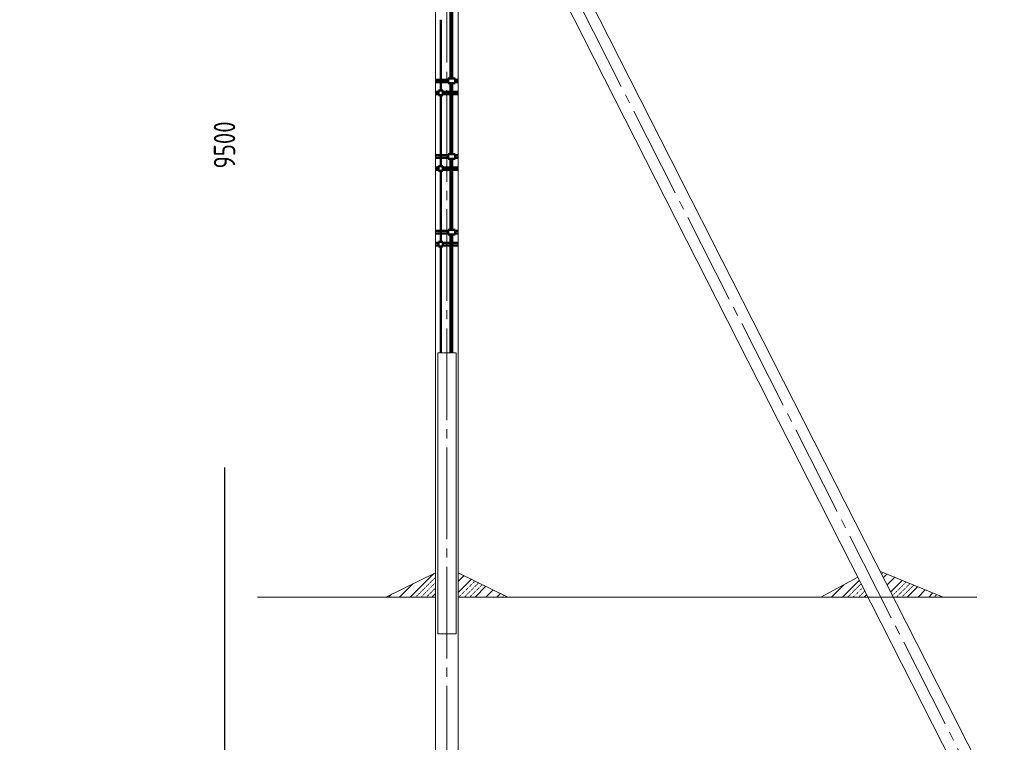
# Model space of a CAD drawing. Header units: millimetres. Extents: x 0 to 630, y 0 to 297.
# Tile 2 of 8: x 0 to 161, y 111 to 229. Entities that reach past the tile are written whole.
import ezdxf

# ---------------------------------------------------------------- set-up
doc = ezdxf.new("R2010")
doc.units = ezdxf.units.MM
for name, pattern in [('K5LT32802', [0]), ('K5LT32806', [0]), ('K5LT_AXLED', [19.5, 15, -1.5, 1.5, -1.5]), ('K5LT_BASIC', [0]), ('K5LT_REINFORCED', [0]), ('K5LT_THIN', [0]), ('K5LT_THIN_INCLUDED_TO_HATCHING', [0])]:
    doc.linetypes.add(name, pattern=pattern)
doc.layers.add('Системный слой', color=7, linetype='Continuous')
doc.styles.add('KDIMTEXTSTYLE', font='GOST_AU.SHX', dxfattribs={"width": 0.96, "oblique": 15, "height": 5})
doc.dimstyles.new('KDIMSTYLE (0.02)', dxfattribs={"dimtxt": 5, "dimasz": 1, "dimexe": 2, "dimexo": 0, "dimgap": 1, "dimtad": 1, "dimlfac": 50, "dimtxsty": 'KDIMTEXTSTYLE', "dimsah": 1, "dimcen": 0, "dimdle": 1, "dimadec": 0, "dimazin": 0, "dimtfac": 0.667, "dimtmove": 0, "dimatfit": 3, "dimfxl": 1, "dimtvp": 1, "dimtolj": 1, "dimtzin": 0, "dimarcsym": 0})

# ---------------------------------------------------------------- blocks, each defined once
blk = doc.blocks.new('U11')
at = {"layer": 'Системный слой', "color": 7, "linetype": 'K5LT_THIN_INCLUDED_TO_HATCHING', "lineweight": 18}
for p, q in [((71.4, 174.62), (68.4, 174.62)), ((68.4, 174.62), (68.4, 128.62)), ((71.4, 128.62), (71.4, 174.62)), ((68.4, 128.62), (71.4, 128.62))]:
    blk.add_line(p, q, dxfattribs=at)
blk = doc.blocks.new('U17')
at = {"layer": 'Системный слой', "color": 7, "linetype": 'K5LT_BASIC', "lineweight": 50}
for p, q in [((70.13, 219.47), (71.23, 219.47)), ((70.13, 218.71), (70.13, 219.47)), ((71.23, 219.47), (71.23, 218.71)), ((71.23, 218.71), (70.13, 218.71))]:
    blk.add_line(p, q, dxfattribs=at)
blk = doc.blocks.new('U18')
at = {"layer": 'Системный слой', "color": 7, "linetype": 'K5LT_BASIC', "lineweight": 50}
for p, q in [((69.26, 217.5), (68.54, 217.5)), ((68.54, 217.5), (68.54, 216.74)), ((69.26, 216.74), (69.26, 217.5)), ((68.54, 216.74), (69.26, 216.74))]:
    blk.add_line(p, q, dxfattribs=at)
blk = doc.blocks.new('U19')
at = {"layer": 'Системный слой', "color": 7, "linetype": 'K5LT_BASIC', "lineweight": 50}
for p, q in [((70.13, 207.1), (71.23, 207.1)), ((70.13, 206.34), (70.13, 207.1)), ((71.23, 206.34), (70.13, 206.34)), ((71.23, 207.1), (71.23, 206.34))]:
    blk.add_line(p, q, dxfattribs=at)
blk = doc.blocks.new('U20')
at = {"layer": 'Системный слой', "color": 7, "linetype": 'K5LT_BASIC', "lineweight": 50}
for p, q in [((69.26, 205.13), (68.54, 205.13)), ((68.54, 205.13), (68.54, 204.37)), ((69.26, 204.37), (69.26, 205.13)), ((68.54, 204.37), (69.26, 204.37))]:
    blk.add_line(p, q, dxfattribs=at)
blk = doc.blocks.new('U21')
at = {"layer": 'Системный слой', "color": 7, "linetype": 'K5LT_BASIC', "lineweight": 50}
for p, q in [((70.13, 194.73), (71.23, 194.73)), ((70.13, 193.97), (70.13, 194.73)), ((71.23, 193.97), (70.13, 193.97)), ((71.23, 194.73), (71.23, 193.97))]:
    blk.add_line(p, q, dxfattribs=at)
blk = doc.blocks.new('U22')
at = {"layer": 'Системный слой', "color": 7, "linetype": 'K5LT_BASIC', "lineweight": 50}
for p, q in [((69.26, 192.76), (68.54, 192.76)), ((68.54, 192.76), (68.54, 192)), ((68.54, 192), (69.26, 192)), ((69.26, 192), (69.26, 192.76))]:
    blk.add_line(p, q, dxfattribs=at)
blk = doc.blocks.new('U25')
at = {"layer": 'Системный слой', "color": 7, "linetype": 'K5LT32802', "lineweight": 9}
for p, q in [((63.9, 134.62), (67.78, 138.49)), ((71.74, 137.15), (72.72, 138.13)), ((71.74, 135.38), (73.91, 137.55)), ((62.14, 134.62), (64.31, 136.78)), ((74.51, 134.62), (76.28, 136.39)), ((76.28, 134.62), (77.47, 135.8)), ((60.37, 134.62), (60.83, 135.08)), ((67.44, 134.62), (68.04, 135.21)), ((78.05, 134.62), (78.65, 135.22))]:
    blk.add_line(p, q, dxfattribs=at)
at = {"layer": 'Системный слой', "color": 7, "linetype": 'K5LT32806', "lineweight": 18}
for p, q in [((67.12, 136.95), (67.13, 136.96)), ((67.16, 136.98), (67.16, 136.99)), ((67.19, 137.02), (67.2, 137.03)), ((67.23, 137.05), (67.24, 137.06)), ((67.26, 137.09), (67.27, 137.1)), ((67.3, 137.13), (67.31, 137.13)), ((67.33, 137.16), (67.34, 137.17)), ((67.37, 137.2), (67.38, 137.2)), ((67.4, 137.23), (67.41, 137.24)), ((67.44, 137.27), (67.45, 137.27)), ((67.48, 137.3), (67.48, 137.31)), ((67.51, 137.34), (67.52, 137.34)), ((67.55, 137.37), (67.55, 137.38)), ((67.58, 137.41), (67.59, 137.42)), ((67.62, 137.44), (67.62, 137.45)), ((67.65, 137.48), (67.66, 137.49)), ((67.69, 137.51), (67.69, 137.52)), ((67.72, 137.55), (67.73, 137.56)), ((67.76, 137.59), (67.77, 137.59)), ((67.79, 137.62), (67.8, 137.63)), ((67.83, 137.66), (67.84, 137.66)), ((67.86, 137.69), (67.87, 137.7)), ((67.9, 137.73), (67.91, 137.73)), ((67.94, 137.76), (67.94, 137.77)), ((67.97, 137.8), (67.98, 137.8)), ((68.01, 137.83), (68.01, 137.84)), ((68.02, 136.97), (68.03, 136.97)), ((74.19, 136.95), (74.2, 136.96)), ((74.23, 136.98), (74.24, 136.99)), ((74.26, 137.02), (74.27, 137.03)), ((74.3, 137.05), (74.31, 137.06)), ((74.33, 137.09), (74.34, 137.1)), ((74.37, 137.13), (74.38, 137.13)), ((74.41, 137.16), (74.41, 137.17)), ((74.44, 137.2), (74.45, 137.2)), ((74.48, 137.23), (74.48, 137.24)), ((75.09, 136.97), (75.1, 136.97)), ((65.53, 135.36), (65.54, 135.36)), ((65.57, 135.39), (65.57, 135.4)), ((65.6, 135.43), (65.61, 135.44)), ((65.64, 135.46), (65.64, 135.47)), ((65.67, 135.5), (65.68, 135.51)), ((65.71, 135.53), (65.71, 135.54)), ((65.74, 135.57), (65.75, 135.58)), ((65.78, 135.61), (65.79, 135.61)), ((65.81, 135.64), (65.82, 135.65)), ((65.85, 135.68), (65.86, 135.68)), ((65.88, 135.71), (65.89, 135.72)), ((65.92, 135.75), (65.93, 135.75)), ((65.96, 135.78), (65.96, 135.79)), ((65.99, 135.82), (66, 135.82)), ((66.03, 135.85), (66.03, 135.86)), ((66.06, 135.89), (66.07, 135.9)), ((66.1, 135.92), (66.1, 135.93)), ((66.13, 135.96), (66.14, 135.97)), ((66.17, 135.99), (66.17, 136)), ((66.2, 136.03), (66.21, 136.04)), ((66.24, 136.07), (66.25, 136.07)), ((66.27, 136.1), (66.28, 136.11)), ((66.31, 136.14), (66.32, 136.14)), ((66.34, 136.17), (66.35, 136.18)), ((66.38, 136.21), (66.39, 136.21)), ((66.4, 135.34), (66.4, 135.35)), ((66.42, 136.24), (66.42, 136.25)), ((66.43, 135.38), (66.44, 135.38)), ((66.45, 136.28), (66.46, 136.28)), ((66.47, 135.41), (66.48, 135.42)), ((66.49, 136.31), (66.49, 136.32)), ((66.5, 135.45), (66.51, 135.45)), ((66.52, 136.35), (66.53, 136.35)), ((66.54, 135.48), (66.55, 135.49)), ((66.56, 136.38), (66.56, 136.39)), ((66.57, 135.52), (66.58, 135.52)), ((66.59, 136.42), (66.6, 136.43)), ((66.61, 135.55), (66.62, 135.56)), ((66.63, 136.45), (66.63, 136.46)), ((66.64, 135.59), (66.65, 135.59)), ((66.66, 136.49), (66.67, 136.5)), ((66.68, 135.62), (66.69, 135.63)), ((66.7, 136.52), (66.7, 136.53)), ((66.72, 135.66), (66.72, 135.67)), ((66.73, 136.56), (66.74, 136.57)), ((66.75, 135.69), (66.76, 135.7)), ((66.77, 136.6), (66.78, 136.6)), ((66.79, 135.73), (66.79, 135.74)), ((66.8, 136.63), (66.81, 136.64)), ((66.82, 135.76), (66.83, 135.77)), ((66.84, 136.67), (66.85, 136.67)), ((66.86, 135.8), (66.86, 135.81)), ((66.87, 136.7), (66.88, 136.71)), ((66.89, 135.84), (66.9, 135.84)), ((66.91, 136.74), (66.92, 136.74)), ((66.93, 135.87), (66.93, 135.88)), ((66.95, 136.77), (66.95, 136.78)), ((66.96, 135.91), (66.97, 135.91)), ((66.98, 136.81), (66.99, 136.81)), ((67, 135.94), (67.01, 135.95)), ((67.02, 136.84), (67.02, 136.85)), ((67.03, 135.98), (67.04, 135.98)), ((67.05, 136.88), (67.06, 136.89)), ((67.07, 136.01), (67.08, 136.02)), ((67.09, 136.91), (67.09, 136.92)), ((67.1, 136.05), (67.11, 136.05)), ((67.14, 136.08), (67.15, 136.09)), ((67.18, 136.12), (67.18, 136.13)), ((67.21, 136.15), (67.22, 136.16)), ((67.25, 136.19), (67.25, 136.2)), ((67.28, 136.22), (67.29, 136.23)), ((67.3, 135.36), (67.31, 135.36)), ((67.32, 136.26), (67.32, 136.27)), ((67.33, 135.39), (67.34, 135.4)), ((67.35, 136.29), (67.36, 136.3)), ((67.37, 135.43), (67.38, 135.44)), ((67.39, 136.33), (67.39, 136.34)), ((67.4, 135.46), (67.41, 135.47)), ((67.42, 136.37), (67.43, 136.37)), ((67.44, 135.5), (67.45, 135.51)), ((67.46, 136.4), (67.47, 136.41)), ((67.48, 135.53), (67.48, 135.54)), ((67.49, 136.44), (67.5, 136.44)), ((67.51, 135.57), (67.52, 135.58)), ((67.53, 136.47), (67.54, 136.48)), ((67.55, 135.61), (67.55, 135.61)), ((67.56, 136.51), (67.57, 136.51)), ((67.58, 135.64), (67.59, 135.65)), ((67.6, 136.54), (67.61, 136.55)), ((67.62, 135.68), (67.62, 135.68)), ((67.63, 136.58), (67.64, 136.58)), ((67.65, 135.71), (67.66, 135.72)), ((67.67, 136.61), (67.68, 136.62)), ((67.69, 135.75), (67.69, 135.75)), ((67.71, 136.65), (67.71, 136.66)), ((67.72, 135.78), (67.73, 135.79)), ((67.74, 136.68), (67.75, 136.69)), ((67.76, 135.82), (67.77, 135.82)), ((67.78, 136.72), (67.78, 136.73)), ((67.79, 135.85), (67.8, 135.86)), ((67.81, 136.75), (67.82, 136.76)), ((67.83, 135.89), (67.84, 135.9)), ((67.85, 136.79), (67.85, 136.8)), ((67.86, 135.92), (67.87, 135.93)), ((67.88, 136.83), (67.89, 136.83)), ((67.9, 135.96), (67.91, 135.97)), ((67.92, 136.86), (67.92, 136.87)), ((67.94, 135.99), (67.94, 136)), ((67.95, 136.9), (67.96, 136.9)), ((67.97, 136.03), (67.98, 136.04)), ((67.99, 136.93), (68, 136.94)), ((68.01, 136.07), (68.01, 136.07)), ((72.6, 135.36), (72.61, 135.36)), ((72.64, 135.39), (72.64, 135.4)), ((72.67, 135.43), (72.68, 135.44)), ((72.71, 135.46), (72.72, 135.47)), ((72.74, 135.5), (72.75, 135.51)), ((72.78, 135.53), (72.79, 135.54)), ((72.81, 135.57), (72.82, 135.58)), ((72.85, 135.61), (72.86, 135.61)), ((72.89, 135.64), (72.89, 135.65)), ((72.92, 135.68), (72.93, 135.68)), ((72.96, 135.71), (72.96, 135.72)), ((72.99, 135.75), (73, 135.75)), ((73.03, 135.78), (73.03, 135.79)), ((73.06, 135.82), (73.07, 135.82)), ((73.1, 135.85), (73.1, 135.86)), ((73.13, 135.89), (73.14, 135.9)), ((73.17, 135.92), (73.17, 135.93)), ((73.2, 135.96), (73.21, 135.97)), ((73.24, 135.99), (73.25, 136)), ((73.27, 136.03), (73.28, 136.04)), ((73.31, 136.07), (73.32, 136.07)), ((73.34, 136.1), (73.35, 136.11)), ((73.38, 136.14), (73.39, 136.14)), ((73.42, 136.17), (73.42, 136.18)), ((73.45, 136.21), (73.46, 136.21)), ((73.47, 135.34), (73.48, 135.35)), ((73.49, 136.24), (73.49, 136.25)), ((73.5, 135.38), (73.51, 135.38)), ((73.52, 136.28), (73.53, 136.28)), ((73.54, 135.41), (73.55, 135.42)), ((73.56, 136.31), (73.56, 136.32)), ((73.57, 135.45), (73.58, 135.45)), ((73.59, 136.35), (73.6, 136.35)), ((73.61, 135.48), (73.62, 135.49)), ((73.63, 136.38), (73.63, 136.39)), ((73.65, 135.52), (73.65, 135.52)), ((73.66, 136.42), (73.67, 136.43)), ((73.68, 135.55), (73.69, 135.56)), ((73.7, 136.45), (73.71, 136.46)), ((73.72, 135.59), (73.72, 135.59)), ((73.73, 136.49), (73.74, 136.5)), ((73.75, 135.62), (73.76, 135.63)), ((73.77, 136.52), (73.78, 136.53)), ((73.79, 135.66), (73.79, 135.67)), ((73.8, 136.56), (73.81, 136.57)), ((73.82, 135.69), (73.83, 135.7)), ((73.84, 136.6), (73.85, 136.6)), ((73.86, 135.73), (73.86, 135.74)), ((73.87, 136.63), (73.88, 136.64)), ((73.89, 135.76), (73.9, 135.77)), ((73.91, 136.67), (73.92, 136.67)), ((73.93, 135.8), (73.94, 135.81)), ((73.95, 136.7), (73.95, 136.71)), ((73.96, 135.84), (73.97, 135.84)), ((73.98, 136.74), (73.99, 136.74)), ((74, 135.87), (74.01, 135.88)), ((74.02, 136.77), (74.02, 136.78)), ((74.03, 135.91), (74.04, 135.91)), ((74.05, 136.81), (74.06, 136.81)), ((74.07, 135.94), (74.08, 135.95)), ((74.09, 136.84), (74.09, 136.85)), ((74.1, 135.98), (74.11, 135.98)), ((74.12, 136.88), (74.13, 136.89)), ((74.14, 136.01), (74.15, 136.02)), ((74.16, 136.91), (74.16, 136.92)), ((74.18, 136.05), (74.18, 136.05)), ((74.21, 136.08), (74.22, 136.09)), ((74.25, 136.12), (74.25, 136.13)), ((74.28, 136.15), (74.29, 136.16)), ((74.32, 136.19), (74.32, 136.2)), ((74.35, 136.22), (74.36, 136.23)), ((74.37, 135.36), (74.38, 135.36)), ((74.39, 136.26), (74.39, 136.27)), ((74.41, 135.39), (74.41, 135.4)), ((74.42, 136.29), (74.43, 136.3)), ((74.44, 135.43), (74.45, 135.44)), ((74.46, 136.33), (74.47, 136.34)), ((74.48, 135.46), (74.48, 135.47)), ((74.49, 136.37), (74.5, 136.37)), ((74.51, 135.5), (74.52, 135.51)), ((74.53, 136.4), (74.54, 136.41)), ((74.55, 135.53), (74.55, 135.54)), ((74.56, 136.44), (74.57, 136.44)), ((74.58, 135.57), (74.59, 135.58)), ((74.6, 136.47), (74.61, 136.48)), ((74.62, 135.61), (74.62, 135.61)), ((74.64, 136.51), (74.64, 136.51)), ((74.65, 135.64), (74.66, 135.65)), ((74.67, 136.54), (74.68, 136.55)), ((74.69, 135.68), (74.7, 135.68)), ((74.71, 136.58), (74.71, 136.58)), ((74.72, 135.71), (74.73, 135.72)), ((74.74, 136.61), (74.75, 136.62)), ((74.76, 135.75), (74.77, 135.75)), ((74.78, 136.65), (74.78, 136.66)), ((74.79, 135.78), (74.8, 135.79)), ((74.81, 136.68), (74.82, 136.69)), ((74.83, 135.82), (74.84, 135.82)), ((74.85, 136.72), (74.85, 136.73)), ((74.86, 135.85), (74.87, 135.86)), ((74.88, 136.75), (74.89, 136.76)), ((74.9, 135.89), (74.91, 135.9)), ((74.92, 136.79), (74.93, 136.8)), ((74.94, 135.92), (74.94, 135.93)), ((74.95, 136.83), (74.96, 136.83)), ((74.97, 135.96), (74.98, 135.97)), ((74.99, 136.86), (75, 136.87)), ((75.01, 135.99), (75.01, 136)), ((75.02, 136.9), (75.03, 136.9)), ((75.04, 136.03), (75.05, 136.04)), ((75.06, 136.93), (75.07, 136.94)), ((75.08, 136.07), (75.08, 136.07)), ((75.11, 136.1), (75.12, 136.11)), ((75.15, 136.14), (75.15, 136.14)), ((75.18, 136.17), (75.19, 136.18)), ((75.22, 136.21), (75.23, 136.21)), ((75.25, 136.24), (75.26, 136.25)), ((75.29, 136.28), (75.3, 136.28)), ((75.32, 136.31), (75.33, 136.32)), ((75.36, 136.35), (75.37, 136.35)), ((75.4, 136.38), (75.4, 136.39)), ((75.43, 136.42), (75.44, 136.43)), ((75.47, 136.45), (75.47, 136.46)), ((75.5, 136.49), (75.51, 136.5)), ((75.54, 136.52), (75.54, 136.53)), ((75.57, 136.56), (75.58, 136.57)), ((75.61, 136.6), (75.61, 136.6)), ((75.64, 136.63), (75.65, 136.64)), ((75.68, 136.67), (75.69, 136.67)), ((64.79, 134.62), (64.8, 134.62)), ((64.82, 134.65), (64.83, 134.66)), ((64.86, 134.69), (64.87, 134.69)), ((64.89, 134.72), (64.9, 134.73)), ((64.93, 134.76), (64.94, 134.76)), ((64.97, 134.79), (64.97, 134.8)), ((65, 134.83), (65.01, 134.83)), ((65.04, 134.86), (65.04, 134.87)), ((65.07, 134.9), (65.08, 134.91)), ((65.11, 134.93), (65.11, 134.94)), ((65.14, 134.97), (65.15, 134.98)), ((65.18, 135), (65.18, 135.01)), ((65.21, 135.04), (65.22, 135.05)), ((65.25, 135.08), (65.26, 135.08)), ((65.28, 135.11), (65.29, 135.12)), ((65.32, 135.15), (65.33, 135.15)), ((65.35, 135.18), (65.36, 135.19)), ((65.39, 135.22), (65.4, 135.22)), ((65.43, 135.25), (65.43, 135.26)), ((65.46, 135.29), (65.47, 135.29)), ((65.5, 135.32), (65.5, 135.33)), ((65.69, 134.63), (65.7, 134.64)), ((65.73, 134.67), (65.73, 134.68)), ((65.76, 134.7), (65.77, 134.71)), ((65.8, 134.74), (65.8, 134.75)), ((65.83, 134.77), (65.84, 134.78)), ((65.87, 134.81), (65.87, 134.82)), ((65.9, 134.85), (65.91, 134.85)), ((65.94, 134.88), (65.94, 134.89)), ((65.97, 134.92), (65.98, 134.92)), ((66.01, 134.95), (66.02, 134.96)), ((66.04, 134.99), (66.05, 134.99)), ((66.08, 135.02), (66.09, 135.03)), ((66.11, 135.06), (66.12, 135.06)), ((66.15, 135.09), (66.16, 135.1)), ((66.19, 135.13), (66.19, 135.14)), ((66.22, 135.16), (66.23, 135.17)), ((66.26, 135.2), (66.26, 135.21)), ((66.29, 135.23), (66.3, 135.24)), ((66.33, 135.27), (66.33, 135.28)), ((66.36, 135.3), (66.37, 135.31)), ((66.56, 134.62), (66.56, 134.62)), ((66.59, 134.65), (66.6, 134.66)), ((66.63, 134.69), (66.63, 134.69)), ((66.66, 134.72), (66.67, 134.73)), ((66.7, 134.76), (66.7, 134.76)), ((66.73, 134.79), (66.74, 134.8)), ((66.77, 134.83), (66.78, 134.83)), ((66.8, 134.86), (66.81, 134.87)), ((66.84, 134.9), (66.85, 134.91)), ((66.87, 134.93), (66.88, 134.94)), ((66.91, 134.97), (66.92, 134.98)), ((66.95, 135), (66.95, 135.01)), ((66.98, 135.04), (66.99, 135.05)), ((67.02, 135.08), (67.02, 135.08)), ((67.05, 135.11), (67.06, 135.12)), ((67.09, 135.15), (67.09, 135.15)), ((67.12, 135.18), (67.13, 135.19)), ((67.16, 135.22), (67.16, 135.22)), ((67.19, 135.25), (67.2, 135.26)), ((67.23, 135.29), (67.24, 135.29)), ((67.26, 135.32), (67.27, 135.33)), ((71.86, 134.62), (71.87, 134.62)), ((71.9, 134.65), (71.9, 134.66)), ((71.93, 134.69), (71.94, 134.69)), ((71.97, 134.72), (71.97, 134.73)), ((72, 134.76), (72.01, 134.76)), ((72.04, 134.79), (72.04, 134.8)), ((72.07, 134.83), (72.08, 134.83)), ((72.11, 134.86), (72.11, 134.87)), ((72.14, 134.9), (72.15, 134.91)), ((72.18, 134.93), (72.18, 134.94)), ((72.21, 134.97), (72.22, 134.98)), ((72.25, 135), (72.26, 135.01)), ((72.28, 135.04), (72.29, 135.05)), ((72.32, 135.08), (72.33, 135.08)), ((72.35, 135.11), (72.36, 135.12)), ((72.39, 135.15), (72.4, 135.15)), ((72.43, 135.18), (72.43, 135.19)), ((72.46, 135.22), (72.47, 135.22)), ((72.5, 135.25), (72.5, 135.26)), ((72.53, 135.29), (72.54, 135.29)), ((72.57, 135.32), (72.57, 135.33)), ((72.76, 134.63), (72.77, 134.64)), ((72.8, 134.67), (72.8, 134.68)), ((72.83, 134.7), (72.84, 134.71)), ((72.87, 134.74), (72.87, 134.75)), ((72.9, 134.77), (72.91, 134.78)), ((72.94, 134.81), (72.95, 134.82)), ((72.97, 134.85), (72.98, 134.85)), ((73.01, 134.88), (73.02, 134.89)), ((73.04, 134.92), (73.05, 134.92)), ((73.08, 134.95), (73.09, 134.96)), ((73.11, 134.99), (73.12, 134.99)), ((73.15, 135.02), (73.16, 135.03)), ((73.19, 135.06), (73.19, 135.06)), ((73.22, 135.09), (73.23, 135.1)), ((73.26, 135.13), (73.26, 135.14)), ((73.29, 135.16), (73.3, 135.17)), ((73.33, 135.2), (73.33, 135.21)), ((73.36, 135.23), (73.37, 135.24)), ((73.4, 135.27), (73.4, 135.28)), ((73.43, 135.3), (73.44, 135.31)), ((73.63, 134.62), (73.63, 134.62)), ((73.66, 134.65), (73.67, 134.66)), ((73.7, 134.69), (73.71, 134.69)), ((73.73, 134.72), (73.74, 134.73)), ((73.77, 134.76), (73.78, 134.76)), ((73.8, 134.79), (73.81, 134.8)), ((73.84, 134.83), (73.85, 134.83)), ((73.87, 134.86), (73.88, 134.87)), ((73.91, 134.9), (73.92, 134.91)), ((73.95, 134.93), (73.95, 134.94)), ((73.98, 134.97), (73.99, 134.98)), ((74.02, 135), (74.02, 135.01)), ((74.05, 135.04), (74.06, 135.05)), ((74.09, 135.08), (74.09, 135.08)), ((74.12, 135.11), (74.13, 135.12)), ((74.16, 135.15), (74.16, 135.15)), ((74.19, 135.18), (74.2, 135.19)), ((74.23, 135.22), (74.24, 135.22)), ((74.26, 135.25), (74.27, 135.26)), ((74.3, 135.29), (74.31, 135.29)), ((74.33, 135.32), (74.34, 135.33)), ((78.93, 134.62), (78.94, 134.62)), ((78.97, 134.65), (78.97, 134.66)), ((79, 134.69), (79.01, 134.69)), ((79.04, 134.72), (79.04, 134.73)), ((79.07, 134.76), (79.08, 134.76)), ((79.11, 134.79), (79.11, 134.8)), ((79.14, 134.83), (79.15, 134.83)), ((79.18, 134.86), (79.19, 134.87)), ((79.21, 134.9), (79.22, 134.91)), ((79.83, 134.63), (79.84, 134.64))]:
    blk.add_line(p, q, dxfattribs=at)
blk = doc.blocks.new('KDIMARROW_03')
at = {"layer": 'Системный слой', "color": 0, "linetype": 'K5LT_THIN', "lineweight": 18}
for p, q in [((-1.06, -1.06), (1.06, 1.06)), ((0, 0), (-1, 0)), ((0, 0), (2, 0))]:
    blk.add_line(p, q, dxfattribs=at)
blk = doc.blocks.new('U34')
at = {"layer": 'Системный слой', "color": 7, "linetype": 'K5LT32806', "lineweight": 18}
for p, q in [((141.23, 138.58), (141.23, 138.58)), ((141.26, 138.61), (141.26, 138.61)), ((141.05, 138.4), (141.06, 138.41)), ((141.09, 138.43), (141.09, 138.44)), ((141.12, 138.47), (141.13, 138.48)), ((141.16, 138.5), (141.16, 138.51)), ((141.19, 138.54), (141.2, 138.55)), ((144.9, 136.95), (144.91, 136.96)), ((144.94, 136.98), (144.95, 136.99)), ((144.97, 137.02), (144.98, 137.03)), ((145.01, 137.05), (145.02, 137.06)), ((136.24, 135.36), (136.25, 135.36)), ((136.28, 135.39), (136.28, 135.4)), ((136.31, 135.43), (136.32, 135.44)), ((136.35, 135.46), (136.35, 135.47)), ((136.38, 135.5), (136.39, 135.51)), ((136.42, 135.53), (136.43, 135.54)), ((136.45, 135.57), (136.46, 135.58)), ((136.49, 135.61), (136.5, 135.61)), ((136.52, 135.64), (136.53, 135.65)), ((136.56, 135.68), (136.57, 135.68)), ((136.6, 135.71), (136.6, 135.72)), ((136.63, 135.75), (136.64, 135.75)), ((136.67, 135.78), (136.67, 135.79)), ((136.7, 135.82), (136.71, 135.82)), ((136.74, 135.85), (136.74, 135.86)), ((136.77, 135.89), (136.78, 135.9)), ((136.81, 135.92), (136.81, 135.93)), ((136.84, 135.96), (136.85, 135.97)), ((136.88, 135.99), (136.89, 136)), ((136.91, 136.03), (136.92, 136.04)), ((136.95, 136.07), (136.96, 136.07)), ((136.98, 136.1), (136.99, 136.11)), ((137.02, 136.14), (137.03, 136.14)), ((137.05, 136.17), (137.06, 136.18)), ((137.09, 136.21), (137.1, 136.21)), ((137.11, 135.34), (137.12, 135.35)), ((137.13, 136.24), (137.13, 136.25)), ((137.14, 135.38), (137.15, 135.38)), ((137.16, 136.28), (137.17, 136.28)), ((137.18, 135.41), (137.19, 135.42)), ((137.2, 136.31), (137.2, 136.32)), ((137.21, 135.45), (137.22, 135.45)), ((137.23, 136.35), (137.24, 136.35)), ((137.25, 135.48), (137.26, 135.49)), ((137.27, 136.38), (137.27, 136.39)), ((137.28, 135.52), (137.29, 135.52)), ((137.3, 136.42), (137.31, 136.43)), ((137.32, 135.55), (137.33, 135.56)), ((137.34, 136.45), (137.34, 136.46)), ((137.36, 135.59), (137.36, 135.59)), ((137.37, 136.49), (137.38, 136.5)), ((137.39, 135.62), (137.4, 135.63)), ((137.41, 136.52), (137.42, 136.53)), ((137.43, 135.66), (137.43, 135.67)), ((137.44, 136.56), (137.45, 136.57)), ((137.46, 135.69), (137.47, 135.7)), ((137.48, 136.6), (137.49, 136.6)), ((137.5, 135.73), (137.5, 135.74)), ((137.51, 136.63), (137.52, 136.64)), ((137.53, 135.76), (137.54, 135.77)), ((137.55, 136.67), (137.56, 136.67)), ((137.57, 135.8), (137.57, 135.81)), ((137.59, 136.7), (137.59, 136.71)), ((137.6, 135.84), (137.61, 135.84)), ((137.62, 136.74), (137.63, 136.74)), ((137.64, 135.87), (137.65, 135.88)), ((137.66, 136.77), (137.66, 136.78)), ((137.67, 135.91), (137.68, 135.91)), ((137.69, 136.81), (137.7, 136.81)), ((137.71, 135.94), (137.72, 135.95)), ((137.74, 135.98), (137.75, 135.98)), ((137.78, 136.01), (137.79, 136.02)), ((137.82, 136.05), (137.82, 136.05)), ((137.85, 136.08), (137.86, 136.09)), ((137.89, 136.12), (137.89, 136.13)), ((137.92, 136.15), (137.93, 136.16)), ((137.96, 136.19), (137.96, 136.2)), ((137.99, 136.22), (137.99, 136.23)), ((138.01, 135.36), (138.02, 135.36)), ((138.04, 135.39), (138.05, 135.4)), ((138.08, 135.43), (138.09, 135.44)), ((138.12, 135.46), (138.12, 135.47)), ((138.15, 135.5), (138.16, 135.51)), ((138.19, 135.53), (138.19, 135.54)), ((138.22, 135.57), (138.23, 135.58)), ((138.26, 135.61), (138.26, 135.61)), ((143.31, 135.36), (143.32, 135.36)), ((143.35, 135.39), (143.36, 135.4)), ((143.38, 135.43), (143.39, 135.44)), ((143.42, 135.46), (143.43, 135.47)), ((143.45, 135.5), (143.46, 135.51)), ((143.49, 135.53), (143.5, 135.54)), ((143.52, 135.57), (143.53, 135.58)), ((143.56, 135.61), (143.57, 135.61)), ((143.6, 135.64), (143.6, 135.65)), ((143.63, 135.68), (143.64, 135.68)), ((143.67, 135.71), (143.67, 135.72)), ((143.7, 135.75), (143.71, 135.75)), ((143.74, 135.78), (143.74, 135.79)), ((143.77, 135.82), (143.78, 135.82)), ((143.81, 135.85), (143.81, 135.86)), ((143.84, 135.89), (143.85, 135.9)), ((143.88, 135.92), (143.89, 135.93)), ((143.91, 135.96), (143.92, 135.97)), ((143.95, 135.99), (143.96, 136)), ((143.98, 136.03), (143.99, 136.04)), ((144.02, 136.07), (144.03, 136.07)), ((144.06, 136.1), (144.06, 136.11)), ((144.09, 136.14), (144.1, 136.14)), ((144.13, 136.17), (144.13, 136.18)), ((144.16, 136.21), (144.17, 136.21)), ((144.18, 135.34), (144.19, 135.35)), ((144.2, 136.24), (144.2, 136.25)), ((144.21, 135.38), (144.22, 135.38)), ((144.23, 136.28), (144.24, 136.28)), ((144.25, 135.41), (144.26, 135.42)), ((144.27, 136.31), (144.27, 136.32)), ((144.29, 135.45), (144.29, 135.45)), ((144.3, 136.35), (144.31, 136.35)), ((144.32, 135.48), (144.33, 135.49)), ((144.34, 136.38), (144.35, 136.39)), ((144.36, 135.52), (144.36, 135.52)), ((144.37, 136.42), (144.38, 136.43)), ((144.39, 135.55), (144.4, 135.56)), ((144.41, 136.45), (144.42, 136.46)), ((144.43, 135.59), (144.43, 135.59)), ((144.44, 136.49), (144.45, 136.5)), ((144.46, 135.62), (144.47, 135.63)), ((144.48, 136.52), (144.49, 136.53)), ((144.5, 135.66), (144.5, 135.67)), ((144.51, 136.56), (144.52, 136.57)), ((144.53, 135.69), (144.54, 135.7)), ((144.55, 136.6), (144.56, 136.6)), ((144.57, 135.73), (144.58, 135.74)), ((144.59, 136.63), (144.59, 136.64)), ((144.6, 135.76), (144.61, 135.77)), ((144.62, 136.67), (144.63, 136.67)), ((144.64, 135.8), (144.65, 135.81)), ((144.66, 136.7), (144.66, 136.71)), ((144.67, 135.84), (144.68, 135.84)), ((144.69, 136.74), (144.7, 136.74)), ((144.71, 135.87), (144.72, 135.88)), ((144.73, 136.77), (144.73, 136.78)), ((144.74, 135.91), (144.75, 135.91)), ((144.76, 136.81), (144.77, 136.81)), ((144.78, 135.94), (144.79, 135.95)), ((144.8, 136.84), (144.8, 136.85)), ((144.82, 135.98), (144.82, 135.98)), ((144.83, 136.88), (144.84, 136.89)), ((144.85, 136.01), (144.86, 136.02)), ((144.87, 136.91), (144.88, 136.92)), ((144.89, 136.05), (144.89, 136.05)), ((144.92, 136.08), (144.93, 136.09)), ((144.96, 136.12), (144.96, 136.13)), ((144.99, 136.15), (145, 136.16)), ((145.03, 136.19), (145.03, 136.2)), ((145.06, 136.22), (145.07, 136.23)), ((145.08, 135.36), (145.09, 135.36)), ((145.1, 136.26), (145.11, 136.27)), ((145.12, 135.39), (145.12, 135.4)), ((145.13, 136.29), (145.14, 136.3)), ((145.15, 135.43), (145.16, 135.44)), ((145.17, 136.33), (145.18, 136.34)), ((145.19, 135.46), (145.19, 135.47)), ((145.2, 136.37), (145.21, 136.37)), ((145.22, 135.5), (145.23, 135.51)), ((145.24, 136.4), (145.25, 136.41)), ((145.26, 135.53), (145.26, 135.54)), ((145.28, 136.44), (145.28, 136.44)), ((145.29, 135.57), (145.3, 135.58)), ((145.31, 136.47), (145.32, 136.48)), ((145.33, 135.61), (145.34, 135.61)), ((145.35, 136.51), (145.35, 136.51)), ((145.36, 135.64), (145.37, 135.65)), ((145.38, 136.54), (145.39, 136.55)), ((145.4, 135.68), (145.41, 135.68)), ((145.42, 136.58), (145.42, 136.58)), ((145.43, 135.71), (145.44, 135.72)), ((145.45, 136.61), (145.46, 136.62)), ((145.47, 135.75), (145.48, 135.75)), ((145.49, 136.65), (145.49, 136.66)), ((145.5, 135.78), (145.51, 135.79)), ((145.52, 136.68), (145.53, 136.69)), ((145.54, 135.82), (145.55, 135.82)), ((145.56, 136.72), (145.57, 136.73)), ((145.58, 135.85), (145.58, 135.86)), ((145.59, 136.75), (145.6, 136.76)), ((145.61, 135.89), (145.62, 135.9)), ((145.63, 136.79), (145.64, 136.8)), ((145.65, 135.92), (145.65, 135.93)), ((145.66, 136.83), (145.67, 136.83)), ((145.68, 135.96), (145.69, 135.97)), ((145.72, 135.99), (145.72, 136)), ((145.75, 136.03), (145.76, 136.04)), ((145.79, 136.07), (145.79, 136.07)), ((145.82, 136.1), (145.83, 136.11)), ((145.86, 136.14), (145.87, 136.14)), ((145.89, 136.17), (145.9, 136.18)), ((145.93, 136.21), (145.94, 136.21)), ((145.96, 136.24), (145.97, 136.25)), ((146, 136.28), (146.01, 136.28)), ((146.04, 136.31), (146.04, 136.32)), ((146.07, 136.35), (146.08, 136.35)), ((146.11, 136.38), (146.11, 136.39)), ((146.14, 136.42), (146.15, 136.43)), ((146.18, 136.45), (146.18, 136.46)), ((146.21, 136.49), (146.22, 136.5)), ((146.25, 136.52), (146.25, 136.53)), ((146.28, 136.56), (146.29, 136.57)), ((135.5, 134.62), (135.51, 134.62)), ((135.53, 134.65), (135.54, 134.66)), ((135.57, 134.69), (135.58, 134.69)), ((135.61, 134.72), (135.61, 134.73)), ((135.64, 134.76), (135.65, 134.76)), ((135.68, 134.79), (135.68, 134.8)), ((135.71, 134.83), (135.72, 134.83)), ((135.75, 134.86), (135.75, 134.87)), ((135.78, 134.9), (135.79, 134.91)), ((135.82, 134.93), (135.82, 134.94)), ((135.85, 134.97), (135.86, 134.98)), ((135.89, 135), (135.9, 135.01)), ((135.92, 135.04), (135.93, 135.05)), ((135.96, 135.08), (135.97, 135.08)), ((135.99, 135.11), (136, 135.12)), ((136.03, 135.15), (136.04, 135.15)), ((136.07, 135.18), (136.07, 135.19)), ((136.1, 135.22), (136.11, 135.22)), ((136.14, 135.25), (136.14, 135.26)), ((136.17, 135.29), (136.18, 135.29)), ((136.21, 135.32), (136.21, 135.33)), ((136.4, 134.63), (136.41, 134.64)), ((136.44, 134.67), (136.44, 134.68)), ((136.47, 134.7), (136.48, 134.71)), ((136.51, 134.74), (136.51, 134.75)), ((136.54, 134.77), (136.55, 134.78)), ((136.58, 134.81), (136.58, 134.82)), ((136.61, 134.85), (136.62, 134.85)), ((136.65, 134.88), (136.66, 134.89)), ((136.68, 134.92), (136.69, 134.92)), ((136.72, 134.95), (136.73, 134.96)), ((136.75, 134.99), (136.76, 134.99)), ((136.79, 135.02), (136.8, 135.03)), ((136.83, 135.06), (136.83, 135.06)), ((136.86, 135.09), (136.87, 135.1)), ((136.9, 135.13), (136.9, 135.14)), ((136.93, 135.16), (136.94, 135.17)), ((136.97, 135.2), (136.97, 135.21)), ((137, 135.23), (137.01, 135.24)), ((137.04, 135.27), (137.04, 135.28)), ((137.07, 135.3), (137.08, 135.31)), ((137.27, 134.62), (137.27, 134.62)), ((137.3, 134.65), (137.31, 134.66)), ((137.34, 134.69), (137.34, 134.69)), ((137.37, 134.72), (137.38, 134.73)), ((137.41, 134.76), (137.42, 134.76)), ((137.44, 134.79), (137.45, 134.8)), ((137.48, 134.83), (137.49, 134.83)), ((137.51, 134.86), (137.52, 134.87)), ((137.55, 134.9), (137.56, 134.91)), ((137.59, 134.93), (137.59, 134.94)), ((137.62, 134.97), (137.63, 134.98)), ((137.66, 135), (137.66, 135.01)), ((137.69, 135.04), (137.7, 135.05)), ((137.73, 135.08), (137.73, 135.08)), ((137.76, 135.11), (137.77, 135.12)), ((137.8, 135.15), (137.8, 135.15)), ((137.83, 135.18), (137.84, 135.19)), ((137.87, 135.22), (137.88, 135.22)), ((137.9, 135.25), (137.91, 135.26)), ((137.94, 135.29), (137.95, 135.29)), ((137.97, 135.32), (137.98, 135.33)), ((142.85, 134.9), (142.86, 134.91)), ((142.89, 134.93), (142.9, 134.94)), ((142.92, 134.97), (142.93, 134.98)), ((142.96, 135), (142.97, 135.01)), ((142.99, 135.04), (143, 135.05)), ((143.03, 135.08), (143.04, 135.08)), ((143.07, 135.11), (143.07, 135.12)), ((143.1, 135.15), (143.11, 135.15)), ((143.14, 135.18), (143.14, 135.19)), ((143.17, 135.22), (143.18, 135.22)), ((143.21, 135.25), (143.21, 135.26)), ((143.24, 135.29), (143.25, 135.29)), ((143.28, 135.32), (143.28, 135.33)), ((143.47, 134.63), (143.48, 134.64)), ((143.51, 134.67), (143.51, 134.68)), ((143.54, 134.7), (143.55, 134.71)), ((143.58, 134.74), (143.59, 134.75)), ((143.61, 134.77), (143.62, 134.78)), ((143.65, 134.81), (143.66, 134.82)), ((143.68, 134.85), (143.69, 134.85)), ((143.72, 134.88), (143.73, 134.89)), ((143.75, 134.92), (143.76, 134.92)), ((143.79, 134.95), (143.8, 134.96)), ((143.83, 134.99), (143.83, 134.99)), ((143.86, 135.02), (143.87, 135.03)), ((143.9, 135.06), (143.9, 135.06)), ((143.93, 135.09), (143.94, 135.1)), ((143.97, 135.13), (143.97, 135.14)), ((144, 135.16), (144.01, 135.17)), ((144.04, 135.2), (144.04, 135.21)), ((144.07, 135.23), (144.08, 135.24)), ((144.11, 135.27), (144.12, 135.28)), ((144.14, 135.3), (144.15, 135.31)), ((144.34, 134.62), (144.35, 134.62)), ((144.37, 134.65), (144.38, 134.66)), ((144.41, 134.69), (144.42, 134.69)), ((144.44, 134.72), (144.45, 134.73)), ((144.48, 134.76), (144.49, 134.76)), ((144.51, 134.79), (144.52, 134.8)), ((144.55, 134.83), (144.56, 134.83)), ((144.59, 134.86), (144.59, 134.87)), ((144.62, 134.9), (144.63, 134.91)), ((144.66, 134.93), (144.66, 134.94)), ((144.69, 134.97), (144.7, 134.98)), ((144.73, 135), (144.73, 135.01)), ((144.76, 135.04), (144.77, 135.05)), ((144.8, 135.08), (144.8, 135.08)), ((144.83, 135.11), (144.84, 135.12)), ((144.87, 135.15), (144.88, 135.15)), ((144.9, 135.18), (144.91, 135.19)), ((144.94, 135.22), (144.95, 135.22)), ((144.97, 135.25), (144.98, 135.26)), ((145.01, 135.29), (145.02, 135.29)), ((145.05, 135.32), (145.05, 135.33)), ((149.64, 134.62), (149.65, 134.62)), ((149.68, 134.65), (149.68, 134.66)), ((149.71, 134.69), (149.72, 134.69)), ((149.75, 134.72), (149.75, 134.73)), ((149.78, 134.76), (149.79, 134.76)), ((149.82, 134.79), (149.83, 134.8)), ((149.85, 134.83), (149.86, 134.83)), ((149.89, 134.86), (149.9, 134.87)), ((149.92, 134.9), (149.93, 134.91)), ((149.96, 134.93), (149.97, 134.94)), ((150, 134.97), (150, 134.98)), ((150.03, 135), (150.04, 135.01)), ((150.07, 135.04), (150.07, 135.04)), ((150.54, 134.63), (150.55, 134.64)), ((150.58, 134.67), (150.59, 134.68)), ((150.61, 134.7), (150.62, 134.71)), ((150.65, 134.74), (150.66, 134.75)), ((150.68, 134.77), (150.69, 134.78))]:
    blk.add_line(p, q, dxfattribs=at)
at = {"layer": 'Системный слой', "color": 7, "linetype": 'K5LT32802', "lineweight": 9}
for p, q in [((134.62, 134.62), (137.4, 137.4)), ((141.34, 137.81), (141.89, 138.36)), ((141.94, 136.63), (143.15, 137.85)), ((142.53, 135.46), (144.41, 137.34)), ((132.85, 134.62), (134.86, 136.63)), ((145.22, 134.62), (146.92, 136.32)), ((146.99, 134.62), (148.18, 135.81)), ((138.15, 134.62), (138.59, 135.05)), ((148.76, 134.62), (149.44, 135.3))]:
    blk.add_line(p, q, dxfattribs=at)
blk = doc.blocks.new('U39')
at = {"layer": 'Системный слой', "color": 7, "linetype": 'K5LT_AXLED', "lineweight": 18}
blk.add_line((160.27, 96.47), (72.27, 269.64), dxfattribs=at)
at = {"layer": 'Системный слой', "color": 7, "linetype": 'K5LT_THIN_INCLUDED_TO_HATCHING', "lineweight": 18}
for p, q in [((71.74, 266.62), (73.57, 267.54)), ((73.57, 267.54), (75.04, 268.29)), ((161.11, 98.91), (75.04, 268.29)), ((157.81, 97.23), (71.74, 266.62)), ((157.81, 97.23), (161.11, 98.91))]:
    blk.add_line(p, q, dxfattribs=at)

msp = doc.modelspace()

# ---------------------------------------------------------------- linework, layer by layer
at = {"layer": 'Системный слой', "color": 7, "linetype": 'K5LT_AXLED', "lineweight": 18}
msp.add_line((69.88768, 85.58424), (69.88768, 279.82698), dxfattribs=at)
at = {"layer": 'Системный слой', "color": 7, "linetype": 'K5LT_THIN_INCLUDED_TO_HATCHING', "lineweight": 18}
for p, q in [((68.03768, 87.61556), (68.03768, 277.61556)), ((71.73768, 87.61556), (71.73768, 277.61556)), ((59.88768, 134.61556), (68.03768, 138.61556)), ((71.73768, 138.61556), (79.88768, 134.61556)), ((140.84393, 138.78408), (151.11211, 134.61556)), ((131.11211, 134.61556), (137.1619, 137.86259)), ((68.04768, 134.61556), (38.9184, 134.61556)), ((156.58676, 134.61556), (71.73768, 134.61556))]:
    msp.add_line(p, q, dxfattribs=at)
at = {"layer": 'Системный слой', "color": 7, "linetype": 'K5LT_REINFORCED', "lineweight": 80}
for p, q in [((70.6385, 219.47104), (70.6385, 231.08199)), ((70.6385, 207.10008), (70.6385, 218.71104)), ((70.6385, 194.72913), (70.6385, 206.34008)), ((70.6385, 174.61556), (70.6385, 193.96913))]:
    msp.add_line(p, q, dxfattribs=at)
at = {"layer": 'Системный слой', "color": 7, "linetype": 'K5LT_BASIC', "lineweight": 50}
for p, q in [((68.90184, 217.50008), (68.90184, 229.11104)), ((68.03768, 219.28772), (68.90184, 219.28772)), ((68.90184, 219.28772), (70.13352, 219.28772)), ((71.23352, 219.28772), (71.73768, 219.28772)), ((68.90184, 218.88772), (68.03768, 218.88772)), ((70.13352, 218.88772), (68.90184, 218.88772)), ((71.23352, 218.88772), (71.73768, 218.88772)), ((68.54184, 217.31676), (68.03768, 217.31676)), ((68.54184, 216.91676), (68.03768, 216.91676)), ((68.90184, 205.12913), (68.90184, 216.74008)), ((70.6385, 217.31676), (69.26184, 217.31676)), ((69.26184, 216.91676), (70.6385, 216.91676)), ((71.73768, 217.31676), (70.6385, 217.31676)), ((70.6385, 216.91676), (71.73768, 216.91676)), ((68.03768, 206.91676), (68.90184, 206.91676)), ((68.90184, 206.51676), (68.03768, 206.51676)), ((68.90184, 206.91676), (70.13352, 206.91676)), ((70.13352, 206.51676), (68.90184, 206.51676)), ((71.23352, 206.91676), (71.73768, 206.91676)), ((71.23352, 206.51676), (71.73768, 206.51676)), ((68.54184, 204.94581), (68.03768, 204.94581)), ((70.6385, 204.94581), (69.26184, 204.94581)), ((71.73768, 204.94581), (70.6385, 204.94581)), ((68.54184, 204.54581), (68.03768, 204.54581)), ((68.90184, 192.75817), (68.90184, 204.36913)), ((69.26184, 204.54581), (70.6385, 204.54581)), ((70.6385, 204.54581), (71.73768, 204.54581)), ((68.03768, 194.54581), (68.90184, 194.54581)), ((68.90184, 194.14581), (68.03768, 194.14581)), ((68.90184, 194.54581), (70.13352, 194.54581)), ((70.13352, 194.14581), (68.90184, 194.14581)), ((71.23352, 194.54581), (71.73768, 194.54581)), ((71.23352, 194.14581), (71.73768, 194.14581)), ((68.54184, 192.57485), (68.03768, 192.57485)), ((68.54184, 192.17485), (68.03768, 192.17485)), ((68.90184, 174.61556), (68.90184, 191.99817)), ((70.6385, 192.57485), (69.26184, 192.57485)), ((69.26184, 192.17485), (70.6385, 192.17485)), ((71.73768, 192.57485), (70.6385, 192.57485)), ((70.6385, 192.17485), (71.73768, 192.17485))]:
    msp.add_line(p, q, dxfattribs=at)

# ---------------------------------------------------------------- block references
at = {"layer": 'Системный слой'}
for name in ['U39', 'U17', 'U18', 'U19', 'U20', 'U21', 'U22', 'U11', 'U34', 'U25']:
    msp.add_blockref(name, (0, 0), dxfattribs=at)

# ---------------------------------------------------------------- dimensions: what is measured, and where the dimension line sits
at = {"layer": 'Системный слой', "color": 7}
msp.add_linear_dim(base=(33.51267, 87.61556), p1=(68.03768, 277.61556), p2=(68.03768, 87.61556), angle=90, location=(33.51267, 208.61556), dimstyle='KDIMSTYLE (0.02)', override={"dimexo": 0, "dimpost": '\\H3.5;\\W0.965;\\Q0;<>', "dimblk1": 'KDIMARROW_03', "dimblk2": 'KDIMARROW_03', "dimse1": 0, "dimse2": 0, "dimclrt": 7, "dimtolj": 1}, dxfattribs=at).render()

doc.saveas('drawing.dxf')
